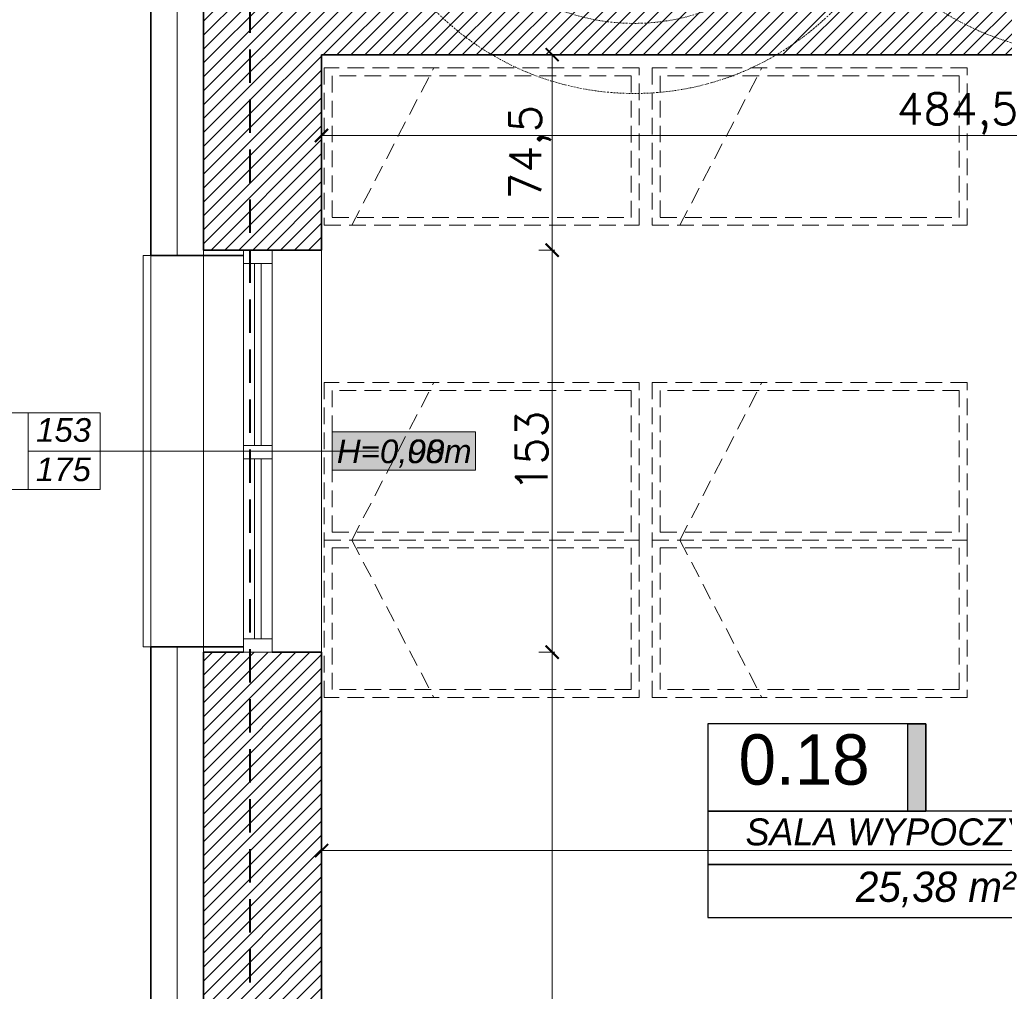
# Model space of a CAD drawing. Header units: millimetres. Extents: x -740 to 33545, y 5178 to 22494.
# Tile 106 of 256: x 8817 to 9192, y 10002 to 10373. Entities that reach past the tile are written whole.
import ezdxf
from ezdxf.lldxf.tags import DXFTag

# ---------------------------------------------------------------- set-up
doc = ezdxf.new("R2010")
doc.units = ezdxf.units.MM
doc.header["$MEASUREMENT"] = 0
for name, pattern in [('DASHDOT', [1, 0.5, -0.25, 0, -0.25]), ('DASHED', [19.05, 12.7, -6.35]), ('DASHED2', [9.525, 6.35, -3.175]), ('DIVIDE2', [0.625, 0.25, -0.125, 0, -0.125, 0, -0.125])]:
    doc.linetypes.add(name, pattern=pattern)
doc.layers.get('Defpoints').update_dxf_attribs({"color": 252})
for name, color, linetype, lineweight in [('## went', 20, 'DIVIDE2', 15), ('_IS_Nawiew', 5, 'Continuous', 20), ('_IS_POZA_ZAKRESEM', 2, 'DASHED', 40), ('_IS_Wywiew', 1, 'Continuous', 20), ('A_istniejące ściany', 252, 'Continuous', 35), ('A_izolacja', 252, 'Continuous', 9), ('A_l.przerywana', 252, 'ICAD_ISO03W100', 9), ('A_okna wymieniane', 252, 'Continuous', 15), ('A_opisy', 252, 'Continuous', 15), ('A_wyposażenie', 252, 'Continuous', 9), ('A_ściany projektowane', 252, 'Continuous', 35), ('l.przerywana', 252, 'ICAD_ISO03W100', 5), ('l.widokowa', 252, 'Continuous', 15), ('l.wypełnien', 252, 'Continuous', 5), ('wymiarowanie', 252, 'Continuous', 9)]:
    doc.layers.add(name, color=color, linetype=linetype, lineweight=lineweight)
doc.layers.add('## went NIEWID', color=51, linetype='DASHDOT', lineweight=15, plot=False)
for name, color, linetype in [('NAWIEW', 5, 'Continuous'), ('tabelki opis', 252, 'Continuous'), ('WYWIEW', 252, 'Continuous')]:
    doc.layers.add(name, color=color, linetype=linetype)
doc.styles.add('ARIALL', font='GOTHIC.TTF', dxfattribs={"height": 40})
doc.styles.add('styl2', font='simplex.shx')
doc.linetypes.add('BATTING', pattern='A,0.00254,-2.54,[134,ltypeshp.shx,S=2.54,R=0,X=-2.54,Y=0],-5.08,[134,ltypeshp.shx,S=2.54,R=180,X=2.54,Y=0],-2.54', length=10.16254)
tags = doc.linetypes.add('ICAD_ISO03W100', pattern=[30, 12, -18]).pattern_tags.tags
tags[6:7] = [DXFTag(74, 4), DXFTag(75, 0), DXFTag(340, '0'), DXFTag(46, 1.0), DXFTag(50, 0.0), DXFTag(44, 0.0), DXFTag(45, 0.0)]
tags[4:5] = [DXFTag(74, 4), DXFTag(75, 0), DXFTag(340, '0'), DXFTag(46, 1.0), DXFTag(50, 0.0), DXFTag(44, 0.0), DXFTag(45, 0.0)]
doc.dimstyles.new('Skala 1-50', dxfattribs={"dimtxt": 12, "dimasz": 5, "dimexe": 1, "dimexo": 1, "dimgap": 1.5, "dimtad": 1, "dimdec": 1, "dimrnd": 0.5, "dimtxsty": 'styl2', "dimblk": 'ARCHTICK', "dimcen": 5, "dimadec": 0, "dimazin": 0, "dimtfac": 1, "dimtdec": 1, "dimtmove": 1, "dimatfit": 3, "dimldrblk": 'ARCHTICK', "dimfxl": 0, "dimlwd": -1, "dimlwe": -1, "dimarcsym": 0})

# ---------------------------------------------------------------- blocks, each defined once
blk = doc.blocks.new('_ArchTick')
at = {"color": 0, "linetype": 'ByBlock', "const_width": 0.15}
blk.add_lwpolyline([(-0.5, -0.5), (0.5, 0.5)], dxfattribs=at)
blk = doc.blocks.new('*D2061')
at = {"layer": 'Defpoints', "color": 0}
for p in [(8618.8, 10133.59), (8867.19, 10133.59), (8887.19, 9739.58)]:
    blk.add_point(p, dxfattribs=at)
at = {"layer": 'wymiarowanie', "color": 0}
for p, q in [((8623.8, 10133.59), (8617.8, 10133.59)), ((8618.8, 9739.58), (8618.8, 10133.59)), ((8623.8, 9739.58), (8617.8, 9739.58))]:
    blk.add_line(p, q, dxfattribs=at)
at = {"layer": 'wymiarowanie', "color": 0, "xscale": 5, "yscale": 5, "zscale": 5}
for p, rotation in [((8618.8, 10133.59), 90), ((8618.8, 9739.58), 270)]:
    blk.add_blockref('_ArchTick', p, dxfattribs=dict(at, rotation=rotation))
at = {"layer": 'wymiarowanie', "color": 0, "insert": (8611, 9936.59), "char_height": 12, "attachment_point": 5, "rotation": 90, "style": 'styl2'}
blk.add_mtext('394', dxfattribs=at)
blk = doc.blocks.new('*D2063')
at = {"layer": 'Defpoints', "color": 0}
for p in [(8618.8, 10284.84), (8887.19, 10284.84), (8860.69, 10133.59)]:
    blk.add_point(p, dxfattribs=at)
at = {"layer": 'wymiarowanie', "color": 0}
for p, q in [((8623.8, 10284.84), (8617.8, 10284.84)), ((8618.8, 10133.59), (8618.8, 10284.84)), ((8623.8, 10133.59), (8617.8, 10133.59))]:
    blk.add_line(p, q, dxfattribs=at)
at = {"layer": 'wymiarowanie', "color": 0, "xscale": 5, "yscale": 5, "zscale": 5}
for p, rotation in [((8618.8, 10284.84), 90), ((8618.8, 10133.59), 270)]:
    blk.add_blockref('_ArchTick', p, dxfattribs=dict(at, rotation=rotation))
at = {"layer": 'wymiarowanie', "color": 0, "insert": (8611.15, 10209.21), "char_height": 12, "attachment_point": 5, "rotation": 90, "style": 'styl2'}
blk.add_mtext('151', dxfattribs=at)
blk = doc.blocks.new('*D2064')
at = {"layer": 'Defpoints', "color": 0}
for p in [(8618.8, 10541.8), (8867.19, 10541.8), (8887.19, 10284.84)]:
    blk.add_point(p, dxfattribs=at)
at = {"layer": 'wymiarowanie', "color": 0}
for p, q in [((8623.8, 10541.8), (8617.8, 10541.8)), ((8618.8, 10284.84), (8618.8, 10541.8)), ((8623.8, 10284.84), (8617.8, 10284.84))]:
    blk.add_line(p, q, dxfattribs=at)
at = {"layer": 'wymiarowanie', "color": 0, "xscale": 5, "yscale": 5, "zscale": 5}
for p, rotation in [((8618.8, 10541.8), 90), ((8618.8, 10284.84), 270)]:
    blk.add_blockref('_ArchTick', p, dxfattribs=dict(at, rotation=rotation))
at = {"layer": 'wymiarowanie', "color": 0, "insert": (8611, 10413.32), "char_height": 12, "attachment_point": 5, "rotation": 90, "style": 'styl2'}
blk.add_mtext('257', dxfattribs=at)
blk = doc.blocks.new('*D2227')
at = {"layer": 'Defpoints', "color": 0}
for p in [(8932.19, 10064.95), (9995.19, 10064.95), (8932.19, 10055.97)]:
    blk.add_point(p, dxfattribs=at)
at = {"layer": 'wymiarowanie', "color": 0}
for p, q in [((8932.19, 10060.97), (8932.19, 10054.97)), ((9995.19, 10060.97), (9995.19, 10054.97)), ((9995.19, 10055.97), (8932.19, 10055.97))]:
    blk.add_line(p, q, dxfattribs=at)
at = {"layer": 'wymiarowanie', "color": 0, "xscale": 5, "yscale": 5, "zscale": 5, "rotation": 180}
blk.add_blockref('_ArchTick', (8932.19, 10055.97), dxfattribs=at)
at = {"layer": 'wymiarowanie', "color": 0, "xscale": 5, "yscale": 5, "zscale": 5}
blk.add_blockref('_ArchTick', (9995.19, 10055.97), dxfattribs=at)
at = {"layer": 'wymiarowanie', "color": 0, "insert": (9463.69, 10063.77), "char_height": 12, "attachment_point": 5, "style": 'styl2'}
blk.add_mtext('1063', dxfattribs=at)
blk = doc.blocks.new('*D2623')
at = {"layer": 'Defpoints', "color": 0}
for p in [(8932.19, 10359.34), (9416.72, 10359.34), (9416.72, 10328.56)]:
    blk.add_point(p, dxfattribs=at)
at = {"layer": 'wymiarowanie', "color": 0}
for p, q in [((8932.19, 10333.56), (8932.19, 10327.56)), ((9416.72, 10333.56), (9416.72, 10327.56)), ((8932.19, 10328.56), (9416.72, 10328.56))]:
    blk.add_line(p, q, dxfattribs=at)
at = {"layer": 'wymiarowanie', "color": 0, "xscale": 5, "yscale": 5, "zscale": 5, "rotation": 180}
blk.add_blockref('_ArchTick', (8932.19, 10328.56), dxfattribs=at)
at = {"layer": 'wymiarowanie', "color": 0, "xscale": 5, "yscale": 5, "zscale": 5}
blk.add_blockref('_ArchTick', (9416.72, 10328.56), dxfattribs=at)
at = {"layer": 'wymiarowanie', "color": 0, "insert": (9174.45, 10336.91), "char_height": 12, "attachment_point": 5, "style": 'styl2'}
blk.add_mtext('484,5', dxfattribs=at)
blk = doc.blocks.new('*D2748')
at = {"layer": 'Defpoints', "color": 0}
for p in [(8932.19, 10359.34), (8932.19, 10284.84), (9020.04, 10284.84)]:
    blk.add_point(p, dxfattribs=at)
at = {"layer": 'wymiarowanie', "color": 0}
for p, q in [((9015.04, 10359.34), (9021.04, 10359.34)), ((9020.04, 10359.34), (9020.04, 10284.84)), ((9015.04, 10284.84), (9021.04, 10284.84))]:
    blk.add_line(p, q, dxfattribs=at)
at = {"layer": 'wymiarowanie', "color": 0, "xscale": 5, "yscale": 5, "zscale": 5}
for p, rotation in [((9020.04, 10359.34), 90), ((9020.04, 10284.84), 270)]:
    blk.add_blockref('_ArchTick', p, dxfattribs=dict(at, rotation=rotation))
at = {"layer": 'wymiarowanie', "color": 0, "insert": (9011.69, 10322.09), "char_height": 12, "attachment_point": 5, "rotation": 90, "style": 'styl2'}
blk.add_mtext('74,5', dxfattribs=at)
blk = doc.blocks.new('*D2749')
at = {"layer": 'Defpoints', "color": 0}
for p in [(8932.19, 10284.84), (8932.19, 10131.59), (9020.04, 10131.59)]:
    blk.add_point(p, dxfattribs=at)
at = {"layer": 'wymiarowanie', "color": 0}
for p, q in [((9015.04, 10284.84), (9021.04, 10284.84)), ((9020.04, 10284.84), (9020.04, 10131.59)), ((9015.04, 10131.59), (9021.04, 10131.59))]:
    blk.add_line(p, q, dxfattribs=at)
at = {"layer": 'wymiarowanie', "color": 0, "xscale": 5, "yscale": 5, "zscale": 5}
for p, rotation in [((9020.04, 10284.84), 90), ((9020.04, 10131.59), 270)]:
    blk.add_blockref('_ArchTick', p, dxfattribs=dict(at, rotation=rotation))
at = {"layer": 'wymiarowanie', "color": 0, "insert": (9012.24, 10208.21), "char_height": 12, "attachment_point": 5, "rotation": 90, "style": 'styl2'}
blk.add_mtext('153', dxfattribs=at)
blk = doc.blocks.new('*D2750')
at = {"layer": 'Defpoints', "color": 0}
for p in [(8932.19, 10131.59), (8988.77, 9782.76), (9020.04, 9782.76)]:
    blk.add_point(p, dxfattribs=at)
at = {"layer": 'wymiarowanie', "color": 0}
for p, q in [((9015.04, 10131.59), (9021.04, 10131.59)), ((9020.04, 10131.59), (9020.04, 9782.76)), ((9015.04, 9782.76), (9021.04, 9782.76))]:
    blk.add_line(p, q, dxfattribs=at)
at = {"layer": 'wymiarowanie', "color": 0, "xscale": 5, "yscale": 5, "zscale": 5}
for p, rotation in [((9020.04, 10131.59), 90), ((9020.04, 9782.76), 270)]:
    blk.add_blockref('_ArchTick', p, dxfattribs=dict(at, rotation=rotation))
at = {"layer": 'wymiarowanie', "color": 0, "insert": (9012.24, 9957.18), "char_height": 12, "attachment_point": 5, "rotation": 90, "style": 'styl2'}
blk.add_mtext('349', dxfattribs=at)
blk = doc.blocks.new('erdrrer')
at = {"layer": '## went', "color": 5, "linetype": 'Continuous', "lineweight": 15}
for p, q in [((341343.16, 163325.05), (341331.68, 163331.67)), ((341331.68, 163331.67), (341338.31, 163320.2)), ((341331.68, 163331.67), (341338.31, 163320.2)), ((341364.32, 163325.05), (341375.8, 163331.67)), ((341375.8, 163331.67), (341369.17, 163320.2)), ((341375.8, 163331.67), (341369.17, 163320.2)), ((341338.31, 163320.2), (341343.16, 163325.05)), ((341338.31, 163320.2), (341343.16, 163325.05)), ((341369.17, 163320.2), (341364.32, 163325.05)), ((341369.17, 163320.2), (341364.32, 163325.05)), ((341346.65, 163316.7), (341340.73, 163322.62)), ((341360.83, 163316.7), (341366.75, 163322.62)), ((341346.82, 163316.53), (341346.82, 163316.53)), ((341346.65, 163302.53), (341340.73, 163296.61)), ((341346.82, 163302.7), (341346.82, 163302.7)), ((341360.66, 163302.7), (341360.66, 163302.7)), ((341360.83, 163302.53), (341366.75, 163296.61)), ((341338.31, 163299.03), (341331.68, 163287.56)), ((341343.16, 163294.18), (341338.31, 163299.03)), ((341343.16, 163294.18), (341338.31, 163299.03)), ((341364.32, 163294.18), (341369.17, 163299.03)), ((341364.32, 163294.18), (341369.17, 163299.03)), ((341369.17, 163299.03), (341375.8, 163287.56)), ((341331.68, 163287.56), (341343.16, 163294.18)), ((341331.68, 163287.56), (341343.16, 163294.18)), ((341375.8, 163287.56), (341364.32, 163294.18)), ((341375.8, 163287.56), (341364.32, 163294.18))]:
    blk.add_line(p, q, dxfattribs=at)
at = {"layer": '## went', "color": 5, "linetype": 'Continuous', "const_width": 0.0165}
for points in [[(341331.68, 163331.67), (341338.31, 163320.2), (341343.16, 163325.05)], [(341375.8, 163331.67), (341369.17, 163320.2), (341364.32, 163325.05)], [(341331.68, 163287.56), (341343.16, 163294.18), (341338.31, 163299.03)], [(341375.8, 163287.56), (341364.32, 163294.18), (341369.17, 163299.03)]]:
    blk.add_lwpolyline(points, close=True, dxfattribs=at)
at = {"layer": '## went', "color": 5, "lineweight": 30}
for radius in [7.45, 5.44]:
    blk.add_circle((341353.74, 163309.62), radius, dxfattribs=at)
at = {"layer": '## went', "color": 5, "lineweight": 15}
blk.add_point((341353.74, 163309.62), dxfattribs=at)
blk.add_point((341353.74, 163309.62), dxfattribs=at)
at = {"layer": '## went NIEWID'}
for radius in [100, 75, 50]:
    blk.add_circle((341353.74, 163309.62), radius, dxfattribs=at)
blk = doc.blocks.new('FILL_245')
at = {"color": 1, "linetype": 'Continuous', "const_width": 0.018}
blk.add_lwpolyline([(-42321.15, 289.36), (-42313.9, 301.91), (-42308.6, 296.6)], close=True, dxfattribs=at)
blk = doc.blocks.new('FILL_244')
at = {"color": 1, "linetype": 'Continuous', "const_width": 0.018}
blk.add_lwpolyline([(-42321.15, 274.23), (-42308.6, 266.98), (-42313.9, 261.68)], close=True, dxfattribs=at)
blk = doc.blocks.new('FILL_246')
at = {"color": 1, "linetype": 'Continuous', "const_width": 0.018}
blk.add_lwpolyline([(-42336.28, 274.23), (-42348.83, 266.98), (-42343.52, 261.68)], close=True, dxfattribs=at)
blk = doc.blocks.new('FILL_243')
at = {"color": 1, "linetype": 'Continuous', "const_width": 0.018}
blk.add_lwpolyline([(-42336.28, 289.36), (-42343.52, 301.91), (-42348.83, 296.6)], close=True, dxfattribs=at)
blk = doc.blocks.new('A$C06D629D9')
blk.add_point((0, 0))
at = {"color": 3}
blk.add_point((0, 0), dxfattribs=at)
at = {"layer": 'NAWIEW', "color": 1, "linetype": 'Continuous', "const_width": 0.018}
for points in [[(-23.94, 23.94), (-17.46, 17.46)], [(23.94, 23.94), (17.46, 17.46)], [(-14.81, 20.11), (-20.11, 14.81)], [(-14.81, 20.11), (-20.11, 14.81)], [(-7.57, 7.57), (-14.81, 20.11)], [(-7.57, 7.57), (-14.81, 20.11)], [(7.57, 7.57), (14.81, 20.11)], [(7.57, 7.57), (14.81, 20.11)], [(14.81, 20.11), (20.11, 14.81)], [(14.81, 20.11), (20.11, 14.81)], [(-20.11, 14.81), (-7.57, 7.57)], [(20.11, 14.81), (7.57, 7.57)], [(-7.57, -7.57), (-20.11, -14.81)], [(-7.57, -7.57), (-20.11, -14.81)], [(-14.81, -20.11), (-7.57, -7.57)], [(7.57, -7.57), (20.11, -14.81)], [(7.57, -7.57), (20.11, -14.81)], [(14.81, -20.11), (7.57, -7.57)], [(-20.11, -14.81), (-14.81, -20.11)], [(-20.11, -14.81), (-14.81, -20.11)], [(20.11, -14.81), (14.81, -20.11)], [(20.11, -14.81), (14.81, -20.11)], [(-23.94, -23.94), (-17.46, -17.46)], [(23.94, -23.94), (17.46, -17.46)]]:
    blk.add_lwpolyline(points, dxfattribs=at)
at = {"layer": 'WYWIEW', "color": 10, "linetype": 'Continuous', "const_width": 0.018}
for points in [[(-7.57, 7.57), (-7.57, 7.57)], [(7.57, 7.57), (7.57, 7.57)], [(-7.57, -7.57), (-7.57, -7.57)], [(7.57, -7.57), (7.57, -7.57)]]:
    blk.add_lwpolyline(points, dxfattribs=at)
at = {"layer": 'NAWIEW', "extrusion": (0, 0, -1), "zscale": -1}
for name in ['FILL_245', 'FILL_243', 'FILL_244', 'FILL_246']:
    blk.add_blockref(name, (42328.71, -281.79), dxfattribs=at)
blk = doc.blocks.new('heether5')
at = {"layer": '## went', "color": 1}
for radius in [7.45, 5.44]:
    blk.add_circle((341463.05, 163171.59), radius, dxfattribs=at)
at = {"layer": '## went NIEWID'}
for radius in [100, 75, 50]:
    blk.add_circle((341463.05, 163171.59), radius, dxfattribs=at)
at = {"layer": '## went', "xscale": 0.9144000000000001, "yscale": 0.9144000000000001, "zscale": 0.9144000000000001}
blk.add_blockref('A$C06D629D9', (341463.05, 163171.59), dxfattribs=at)

msp = doc.modelspace()

# ---------------------------------------------------------------- hatches: boundary and pattern name
at = {"layer": 'A_opisy', "ltscale": 0.3}
msp.add_hatch(color=256, dxfattribs=at).paths.add_polyline_path([(8936.24, 10215.52), (8990.79, 10215.52), (8990.79, 10200.91), (8936.24, 10200.91)])
msp.add_hatch(color=256, dxfattribs=at).paths.add_polyline_path([(8936.24, 10215.52), (8990.79, 10215.52), (8990.79, 10200.91), (8936.24, 10200.91)])
msp.add_hatch(color=256, dxfattribs=at).paths.add_polyline_path([(8936.24, 10215.52), (8990.79, 10215.52), (8990.79, 10200.91), (8936.24, 10200.91)])
msp.add_hatch(color=256, dxfattribs=at).paths.add_polyline_path([(8936.24, 10215.52), (8990.79, 10215.52), (8990.79, 10200.91), (8936.24, 10200.91)])
at = {"layer": 'l.wypełnien'}
h = msp.add_hatch(dxfattribs=at)
h.set_pattern_fill('ANSI31', color=256, scale=30, style=0)
h.paths.add_polyline_path([(8887.19, 10284.84), (8887.19, 10539.8), (8932.19, 10539.8), (8932.19, 10402.52), (9059.57, 10402.52), (9368.19, 10402.52), (9394.23, 10402.52), (9416.72, 10402.52), (9416.72, 10359.34), (9405.31, 10359.34), (9376.25, 10359.34), (8932.19, 10359.34), (8932.19, 10284.84)])
h.paths.add_polyline_path([(9871.19, 10801.99), (9871.19, 10791.99), (9878.23, 10791.99), (9890.23, 10791.99), (10052.23, 10791.99), (10052.23, 10564.52), (10066.23, 10564.52), (10066.23, 10706), (10066.23, 10711.93), (10066.23, 10711.98), (10066.23, 10728.73), (10066.23, 10765.23), (10066.23, 10776), (10066.23, 10781.93), (10066.23, 10781.98), (10066.23, 10781.93), (10066.23, 10776), (10066.22, 10776), (10066.23, 10781.93), (10066.23, 10781.98), (10066.23, 10791.99), (10125.49, 10791.99), (10125.49, 10808.08), (10125.49, 10819.93), (10125.49, 10834.32), (10058.81, 10834.32), (9924.19, 10834.32), (9924.19, 10862.32), (9879.19, 10862.32), (9879.19, 10834.32), (9871.19, 10834.32), (9871.19, 10801.99)])
h.paths.add_polyline_path([(9570.47, 10794.52), (9731.23, 10794.52), (9731.23, 10731.52), (9748.23, 10731.52), (9748.23, 10793.99), (9768.19, 10793.99), (9768.19, 10801.99), (9781.19, 10801.99), (9781.19, 10834.32), (9769.78, 10834.32), (9645.19, 10834.32), (9645.19, 10833.52), (9604.19, 10833.52), (9570.47, 10833.52)])
h.paths.add_polyline_path([(9394.23, 10794.52), (9428.47, 10794.52), (9428.47, 10833.52), (9388.19, 10833.52), (9388.19, 10794.52), (9394.23, 10794.52)])
h.paths.add_polyline_path([(9428.47, 10794.52), (9428.47, 10833.52), (9448.47, 10833.52), (9448.47, 10794.52)])
h.paths.add_polyline_path([(9550.47, 10794.52), (9570.47, 10794.52), (9570.47, 10833.52), (9550.47, 10833.52)])
h.paths.add_polyline_path([(9368.19, 10794.52), (9388.19, 10794.52), (9388.19, 10833.52), (9368.19, 10833.52)])
h.paths.add_polyline_path([(9604.19, 10833.52), (9604.19, 10849.32), (9645.19, 10849.32), (9645.19, 10833.52)])
h.paths.add_polyline_path([(9368.19, 10422.52), (9368.19, 10402.52), (9394.23, 10402.52), (9394.23, 10422.52)])
h.paths.add_polyline_path([(9368.19, 10774.52), (9394.23, 10774.52), (9394.23, 10794.52), (9368.19, 10794.52)])
h = msp.add_hatch(dxfattribs=at)
h.set_pattern_fill('ANSI31', color=256, scale=30, style=0)
h.paths.add_polyline_path([(8887.19, 10131.59), (8887.19, 9739.58), (8988.77, 9739.58), (8988.77, 9782.76), (8932.19, 9782.76), (8932.19, 10131.59), (8913.43, 10131.59), (8902.43, 10131.59)])
h.paths.add_polyline_path([(10184.83, 9782.76), (10254.19, 9782.76), (10254.19, 9762.76), (10279.59, 9762.76), (10279.59, 9782.76), (10294.77, 9782.76), (10294.77, 9739.58), (10184.83, 9739.58)])
h.paths.add_polyline_path([(9635.2, 9739.58), (9635.2, 9782.76), (9538.82, 9782.76), (9538.82, 9739.58)])
h.paths.add_polyline_path([(9189.01, 9739.58), (9189.01, 9782.76), (9138.77, 9782.76), (9138.77, 9739.58)])
h.paths.add_polyline_path([(9835.02, 9739.58), (9835.02, 9782.76), (9785.2, 9782.76), (9785.2, 9739.58)])
h.paths.add_polyline_path([(10034.83, 9739.58), (10034.83, 9782.76), (9985.02, 9782.76), (9985.02, 9739.58)])
h.paths.add_polyline_path([(9388.82, 9739.58), (9388.82, 9782.76), (9339.01, 9782.76), (9339.01, 9739.58)])
h.paths.add_polyline_path([(10301.6, 9739.58), (10314.77, 9739.58), (10314.77, 9782.76), (10294.77, 9782.76), (10294.77, 9739.58)])
h.paths.add_polyline_path([(10254.19, 9762.76), (10279.59, 9762.76), (10279.59, 9782.76), (10254.19, 9782.76)])
at = {"layer": 'tabelki opis'}
msp.add_hatch(color=256, dxfattribs=at).paths.add_polyline_path([(9162.49, 10070.96), (9162.49, 10104.23), (9155.53, 10104.23), (9155.53, 10070.96)])

# ---------------------------------------------------------------- linework, layer by layer
at = {"layer": '_IS_POZA_ZAKRESEM'}
msp.add_line((8904.92, 10380.33), (8904.92, 9756.84), dxfattribs=at)
at = {"layer": 'A_istniejące ściany'}
msp.add_line((8932.19, 10359.34), (8932.19, 10284.84), dxfattribs=at)
for points in [[(8887.19, 10539.8), (8887.19, 10284.84)], [(8932.19, 10359.34), (9405.31, 10359.34)], [(8887.19, 10284.84), (8932.19, 10284.84)], [(8887.19, 10284.84), (8902.43, 10284.84)], [(8913.43, 10284.84), (8932.19, 10284.84)], [(8887.19, 10131.59), (8887.19, 9739.58)], [(8887.19, 10131.59), (8902.43, 10131.59)], [(8913.43, 10131.59), (8932.19, 10131.59)], [(8932.19, 10131.59), (8932.19, 9782.76)]]:
    msp.add_lwpolyline(points, dxfattribs=at)
at = {"layer": 'A_izolacja', "lineweight": 35}
msp.add_line((8902.43, 10133.59), (8867.19, 10133.59), dxfattribs=at)
at = {"layer": 'A_izolacja', "linetype": 'BATTING', "ltscale": 0.1}
for points in [[(8877.19, 10539.8), (8877.19, 10282.84)], [(8877.19, 10133.59), (8877.19, 9729.58), (8990.77, 9729.58)]]:
    msp.add_lwpolyline(points, dxfattribs=at)
at = {"layer": 'A_izolacja', "lineweight": 35}
for points in [[(8867.19, 10521.8), (8867.19, 10282.84)], [(8867.19, 10133.59), (8867.19, 9719.58), (8990.77, 9719.58)]]:
    msp.add_lwpolyline(points, dxfattribs=at)
at = {"layer": 'A_l.przerywana', "ltscale": 0.3}
for points in [[(8887.19, 10131.59), (8887.19, 10284.84)], [(8932.19, 10284.84), (8932.19, 10131.59)]]:
    msp.add_lwpolyline(points, dxfattribs=at)
at = {"layer": 'A_okna wymieniane', "linetype": 'Continuous', "lineweight": 15}
for points in [[(8902.43, 10284.84), (8902.43, 10279.76)], [(8913.43, 10284.84), (8902.43, 10284.84)], [(8913.43, 10279.76), (8913.43, 10284.84)], [(8902.43, 10279.76), (8913.43, 10279.76)], [(8906.66, 10279.76), (8906.66, 10210.33)], [(8909.2, 10279.76), (8906.66, 10279.76)], [(8909.2, 10210.33), (8909.2, 10279.76)], [(8902.43, 10210.33), (8902.43, 10205.25)], [(8913.43, 10210.33), (8902.43, 10210.33)], [(8906.66, 10210.33), (8909.2, 10210.33)], [(8913.43, 10205.25), (8913.43, 10210.33)], [(8902.43, 10205.25), (8913.43, 10205.25)], [(8906.66, 10205.25), (8906.66, 10136.67)], [(8909.2, 10205.25), (8906.66, 10205.25)], [(8909.2, 10136.67), (8909.2, 10205.25)], [(8902.43, 10136.67), (8902.43, 10131.59)], [(8913.43, 10136.67), (8902.43, 10136.67)], [(8906.66, 10136.67), (8909.2, 10136.67)], [(8913.43, 10131.59), (8913.43, 10136.67)]]:
    msp.add_lwpolyline(points, dxfattribs=at)
at = {"layer": 'A_okna wymieniane', "linetype": 'Continuous', "lineweight": 13}
for points in [[(8902.43, 10210.33), (8902.43, 10279.76)], [(8913.43, 10279.76), (8913.43, 10210.33)], [(8902.43, 10136.67), (8902.43, 10205.25)], [(8913.43, 10205.25), (8913.43, 10136.67)]]:
    msp.add_lwpolyline(points, dxfattribs=at)
at = {"layer": 'A_okna wymieniane'}
msp.add_lwpolyline([(8902.43, 10131.59), (8913.43, 10131.59)], dxfattribs=at)
at = {"layer": 'A_opisy'}
msp.add_line((8820.45, 10208.21), (8953.92, 10208.21), dxfattribs=at)
at = {"layer": 'A_opisy', "ltscale": 0.3}
for points in [[(8791.24, 10193.61), (8820.45, 10193.61), (8820.45, 10222.82), (8791.24, 10222.82)], [(8820.45, 10222.82), (8847.84, 10222.82), (8847.84, 10208.21), (8820.45, 10208.21)], [(8936.24, 10215.52), (8990.79, 10215.52), (8990.79, 10200.91), (8936.24, 10200.91)], [(8936.24, 10215.52), (8990.79, 10215.52), (8990.79, 10200.91), (8936.24, 10200.91)], [(8936.24, 10215.52), (8990.79, 10215.52), (8990.79, 10200.91), (8936.24, 10200.91)], [(8936.24, 10215.52), (8990.79, 10215.52), (8990.79, 10200.91), (8936.24, 10200.91)], [(8820.45, 10208.21), (8847.84, 10208.21), (8847.84, 10193.61), (8820.45, 10193.61)]]:
    msp.add_lwpolyline(points, close=True, dxfattribs=at)
at = {"layer": 'A_wyposażenie', "linetype": 'DASHED2'}
for p, q in [((8943.71, 10294.34), (8974.94, 10354.34)), ((8943.71, 10294.34), (8974.94, 10354.34)), ((9068.71, 10294.34), (9099.94, 10354.34)), ((9068.71, 10294.34), (9099.94, 10354.34)), ((8943.71, 10174.34), (8974.94, 10234.34)), ((8943.71, 10174.34), (8974.94, 10234.34)), ((9068.71, 10174.34), (9099.94, 10234.34)), ((9068.71, 10174.34), (9099.94, 10234.34)), ((8943.71, 10174.34), (8974.94, 10114.34)), ((8943.71, 10174.34), (8974.94, 10114.34)), ((9068.71, 10174.34), (9099.94, 10114.34)), ((9068.71, 10174.34), (9099.94, 10114.34))]:
    msp.add_line(p, q, dxfattribs=at)
for points in [[(8933.19, 10354.34), (8933.19, 10294.34), (9053.19, 10294.34), (9053.19, 10354.34)], [(8933.19, 10354.34), (8933.19, 10294.34), (9053.19, 10294.34), (9053.19, 10354.34)], [(9058.19, 10354.34), (9058.19, 10294.34), (9178.19, 10294.34), (9178.19, 10354.34)], [(9058.19, 10354.34), (9058.19, 10294.34), (9178.19, 10294.34), (9178.19, 10354.34)], [(8936.19, 10351.34), (8936.19, 10297.34), (9050.19, 10297.34), (9050.19, 10351.34)], [(8936.19, 10351.34), (8936.19, 10297.34), (9050.19, 10297.34), (9050.19, 10351.34)], [(9061.19, 10351.34), (9061.19, 10297.34), (9175.19, 10297.34), (9175.19, 10351.34)], [(9061.19, 10351.34), (9061.19, 10297.34), (9175.19, 10297.34), (9175.19, 10351.34)], [(8933.19, 10234.34), (8933.19, 10174.34), (9053.19, 10174.34), (9053.19, 10234.34)], [(8933.19, 10234.34), (8933.19, 10174.34), (9053.19, 10174.34), (9053.19, 10234.34)], [(9058.19, 10234.34), (9058.19, 10174.34), (9178.19, 10174.34), (9178.19, 10234.34)], [(9058.19, 10234.34), (9058.19, 10174.34), (9178.19, 10174.34), (9178.19, 10234.34)], [(8936.19, 10231.34), (8936.19, 10177.34), (9050.19, 10177.34), (9050.19, 10231.34)], [(8936.19, 10231.34), (8936.19, 10177.34), (9050.19, 10177.34), (9050.19, 10231.34)], [(9061.19, 10231.34), (9061.19, 10177.34), (9175.19, 10177.34), (9175.19, 10231.34)], [(9061.19, 10231.34), (9061.19, 10177.34), (9175.19, 10177.34), (9175.19, 10231.34)], [(8933.19, 10114.34), (8933.19, 10174.34), (9053.19, 10174.34), (9053.19, 10114.34)], [(8933.19, 10114.34), (8933.19, 10174.34), (9053.19, 10174.34), (9053.19, 10114.34)], [(9058.19, 10114.34), (9058.19, 10174.34), (9178.19, 10174.34), (9178.19, 10114.34)], [(9058.19, 10114.34), (9058.19, 10174.34), (9178.19, 10174.34), (9178.19, 10114.34)], [(8936.19, 10117.34), (8936.19, 10171.34), (9050.19, 10171.34), (9050.19, 10117.34)], [(8936.19, 10117.34), (8936.19, 10171.34), (9050.19, 10171.34), (9050.19, 10117.34)], [(9061.19, 10117.34), (9061.19, 10171.34), (9175.19, 10171.34), (9175.19, 10117.34)], [(9061.19, 10117.34), (9061.19, 10171.34), (9175.19, 10171.34), (9175.19, 10117.34)]]:
    msp.add_lwpolyline(points, close=True, dxfattribs=at)
at = {"layer": 'A_ściany projektowane', "lineweight": 35}
msp.add_line((8902.43, 10282.84), (8867.19, 10282.84), dxfattribs=at)
at = {"layer": 'l.przerywana', "ltscale": 0.3}
msp.add_line((8867.19, 10282.84), (8867.19, 10133.59), dxfattribs=at)
at = {"layer": 'l.widokowa'}
msp.add_lwpolyline([(8867.19, 10282.84), (8864.19, 10282.84), (8864.19, 10133.59), (8867.19, 10133.59)], dxfattribs=at)
at = {"layer": 'tabelki opis'}
for points in [[(9162.49, 10104.23), (9079.33, 10104.23), (9079.33, 10070.96), (9162.49, 10070.96), (9162.49, 10104.23)], [(9079.33, 10050.69), (9244.06, 10050.69), (9244.06, 10070.96), (9079.33, 10070.96), (9079.33, 10050.69)], [(9079.33, 10030.41), (9244.06, 10030.41), (9244.06, 10050.69), (9079.33, 10050.69), (9079.33, 10030.41)]]:
    msp.add_lwpolyline(points, dxfattribs=at)
msp.add_lwpolyline([(9162.49, 10070.96), (9155.53, 10070.96), (9155.53, 10104.23), (9162.49, 10104.23)], close=True, dxfattribs=at)

# ---------------------------------------------------------------- block references
at = {"layer": '_IS_Nawiew', "xscale": 1.0688, "yscale": 1.0688, "zscale": 1.0688}
msp.add_blockref('erdrrer', (-355787.54, -164093.88), dxfattribs=at)
at = {"layer": '_IS_Wywiew', "xscale": 1.06666624, "yscale": 1.06666624, "zscale": 1.06666624}
msp.add_blockref('heether5', (-355001.9, -163583.35), dxfattribs=at)

# ---------------------------------------------------------------- texts
at = {"layer": 'A_opisy', "ltscale": 0.3, "char_height": 9, "width": 91.4611, "attachment_point": 1, "style": 'ARIALL'}
for s, insert in [('\\pi36.17705;{\\fArial|b0|i1|c238|p34;153}\\P\\pi36.07805;{\\fArial|b0|i1|c238|p34;175}', (8787.24, 10220.79)), ('{\\fArial|b0|i1|c238|p34;H=0,00m}', (8938.01, 10212.64)), ('{\\fArial|b0|i1|c238|p34;H=0,98m}', (8938.01, 10212.64))]:
    msp.add_mtext(s, dxfattribs=dict(at, insert=insert))
at = {"layer": 'A_opisy', "ltscale": 0.3, "insert": (9048.68, 9636.58), "char_height": 10.8, "width": 109.7533, "attachment_point": 1, "rotation": 90, "style": 'ARIALL'}
msp.add_mtext('\\pi43.41246;{\\fArial|b0|i1|c238|p34;153}\\P\\pi43.29366;{\\fArial|b0|i1|c238|p34;175}', dxfattribs=at)
at = {"layer": 'tabelki opis', "attachment_point": 1}
for s, insert, char_height, width in [('{\\fCentury Gothic|b0|i0|c238|p34;0.18}', (9091.06, 10100.27), 19.2, 56.7), ('\\pi14.38464;{\\fCentury Gothic|b0|i1|c238|p34;SALA WYPOCZYNKU}', (9079.33, 10068.2), 10.24, 164.736), ('{\\fCentury Gothic|b0|i1|c238|p34;25,38 m²}', (9135.79, 10047.92), 11.52, 68.7387)]:
    msp.add_mtext(s, dxfattribs=dict(at, insert=insert, char_height=char_height, width=width))
at = {"layer": 'wymiarowanie', "char_height": 12, "width": 621.5287, "attachment_point": 1}
for s, insert in [('\\pi11.65274;{\\fCentury Gothic|b0|i0|c238|p34;Warstwa tynkarska - wyprawa dekoracyjna z tynku silikonowego o strukturze }\\pi12.21674;{\\fCentury Gothic|b0|i0|c238|p34;baranka o uziarnieniu 1,5 lub 2mm; kolor wg NCS:S1002-G50Y}\\P\\pi419.66474;{\\fCentury Gothic|b0|i0|c238|p34;grubość styropianu 20cm}\\P\\pi621.52874;{\\fCentury Gothic|b0|i0|c238|p34; }', (5416.61, 10370.91)), ('\\pi452.88074;{\\fCentury Gothic|b0|i0|c238|p34;Parapety zewnętrzne}\\P\\pi223.76474;{\\fCentury Gothic|b0|i0|c238|p34; z blachy stalowej powlekanej w kolorze RAL 7016}', (5416.61, 10228.95)), ('\\pi463.76474;{\\fCentury Gothic|b0|i0|c238|p34;Obróbka cokołowa}\\P\\pi223.76474;{\\fCentury Gothic|b0|i0|c238|p34; z blachy stalowej powlekanej w kolorze RAL 7016}', (5416.61, 10130.15))]:
    msp.add_mtext(s, dxfattribs=dict(at, insert=insert))

# ---------------------------------------------------------------- dimensions: what is measured, and where the dimension line sits
at = {"layer": 'wymiarowanie'}
for base, p1, p2, picture, middle in [((8618.8, 10541.8), (8887.19, 10284.84), (8867.19, 10541.8), '*D2064', (8611, 10413.32)), ((9020.04, 10284.84), (8932.19, 10359.34), (8932.19, 10284.84), '*D2748', (9011.69, 10322.09)), ((8618.8028, 10284.8362), (8860.6855, 10133.5896), (8887.1855, 10284.8362), '*D2063', (8611.1528, 10209.2129)), ((9020.0381, 10131.5896), (8932.1855, 10284.8362), (8932.1855, 10131.5896), '*D2749', (9012.2381, 10208.2129)), ((8618.8, 10133.59), (8887.19, 9739.58), (8867.19, 10133.59), '*D2061', (8611, 9936.59)), ((9020.04, 9782.76), (8932.19, 10131.59), (8988.77, 9782.76), '*D2750', (9012.24, 9957.18))]:
    dim = msp.add_linear_dim(base=base, p1=p1, p2=p2, angle=90, dimstyle='Skala 1-50', dxfattribs=at)
    dim.commit()
    dim.dimension.update_dxf_attribs({"geometry": picture, "text_midpoint": middle})
for base, p1, p2, picture, middle in [((9416.72, 10328.56), (8932.19, 10359.34), (9416.72, 10359.34), '*D2623', (9174.45, 10336.91)), ((8932.19, 10055.97), (9995.19, 10064.95), (8932.19, 10064.95), '*D2227', (9463.69, 10063.77))]:
    dim = msp.add_linear_dim(base=base, p1=p1, p2=p2, dimstyle='Skala 1-50', dxfattribs=at)
    dim.commit()
    dim.dimension.update_dxf_attribs({"geometry": picture, "text_midpoint": middle})

doc.saveas('drawing.dxf')
